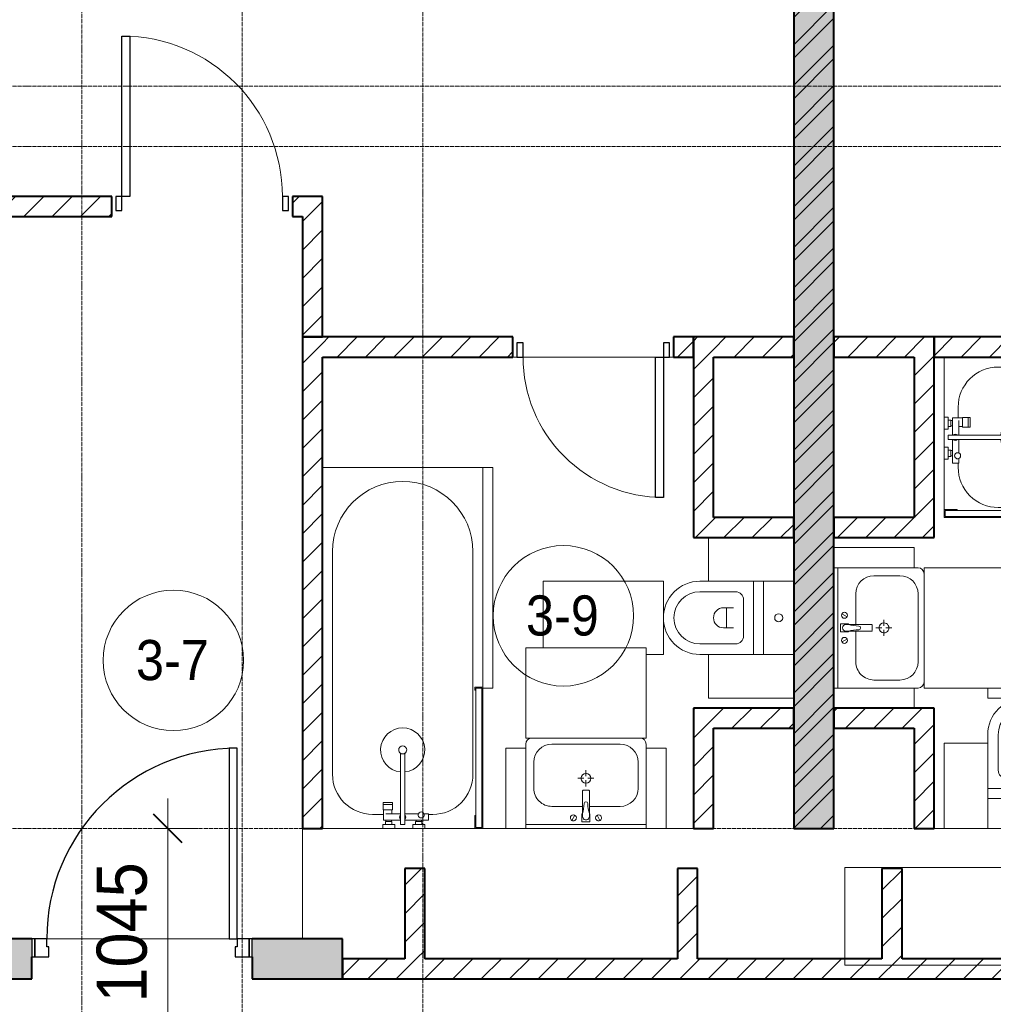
# Model space of a CAD drawing. Header units: millimetres. Extents: x 108703 to 201767, y 7718 to 232073.
# Tile 30 of 43: x 123940 to 128795, y 25423 to 30332. Entities that reach past the tile are written whole.
import ezdxf

# ---------------------------------------------------------------- set-up
doc = ezdxf.new("R2010")
doc.units = ezdxf.units.MM
doc.linetypes.add('ADSK_Линия сетки', pattern=[25, 20, -2.5, 0, -2.5])
doc.linetypes.add('Линия сетки', pattern=[25, 20, -2.5, 0, -2.5])
for name, color, linetype, lineweight in [('Двери', 7, 'Continuous', 18), ('Каркас_Импост', 7, 'Continuous', 30), ('Марки помещений', 7, 'Continuous', 20), ('Мебель', 7, 'Continuous', 18), ('Монтажный зазор', 7, 'Continuous', 30), ('Оси', 7, 'Continuous', 9), ('Панель', 7, 'Continuous', 30), ('Перекрытия', 7, 'Continuous', 18), ('Размеры', 7, 'Continuous', 9), ('Размеры-100', 7, 'Continuous', 9), ('Сантехнические приборы', 7, 'Continuous', 18), ('Стены разрез', 7, 'Continuous', 40)]:
    doc.layers.add(name, color=color, linetype=linetype, lineweight=lineweight)
doc.layers.add('Линии', color=7, linetype='Continuous', lineweight=9, true_color=0x00a600)
doc.styles.add('Arial', font='arial.ttf', dxfattribs={"width": 0.9, "height": 250})
doc.styles.add('Arial_3', font='arial.ttf', dxfattribs={"width": 0.9, "height": 200})
doc.dimstyles.new('Основной_2_5_мм', dxfattribs={"dimscale": 304.8, "dimtxt": 255.06485, "dimasz": 0.463911, "dimexe": 0.492126, "dimexo": 0.492126, "dimgap": 0.098425, "dimtad": 1, "dimdec": 0, "dimdsep": 46, "dimtxsty": 'Arial', "dimblk1": 'OBLIQUE', "dimblk2": 'OBLIQUE', "dimsah": 1, "dimcen": 0.09, "dimdle": 0.492126, "dimazin": 2, "dimtfac": 1, "dimtdec": 4, "dimtix": 1, "dimtmove": 0, "dimatfit": 3, "dimfxl": 1, "dimtvp": 1, "dimtolj": 1, "dimtzin": 0, "dimlwd": 20, "dimlwe": 20, "dimarcsym": 2})
pattern_1 = [(45, (0, 0), (-70.71068, 70.71068), [])]

# ---------------------------------------------------------------- blocks, each defined once
blk = doc.blocks.new('A_DOR_Door - Вн_3_Одинарная_900x2100-3069421-МКСС_К4_L25_84_600_')
at = {"layer": 'Двери', "color": 253, "lineweight": 30, "true_color": 0xaaaaaa}
for p, q in [((-400, 50), (-400, 850)), ((-400, 850), (-360, 850)), ((-400, 50), (-400, 850)), ((-360, 850), (-360, 50)), ((-430, 50), (-430, -20)), ((-400, 50), (-430, 50)), ((-360, 50), (-400, 50)), ((-400, -20), (-400, 50)), ((430, 50), (400, 50)), ((400, 50), (400, -20)), ((430, -20), (430, 50)), ((-430, -20), (-400, -20)), ((400, -20), (430, -20))]:
    blk.add_line(p, q, dxfattribs=at)
at = {"layer": 'Двери', "color": 254, "lineweight": 9, "true_color": 0xd4d4d4}
blk.add_arc((-400, 50), 800, 360, 90, dxfattribs=at)
blk = doc.blocks.new('MR_Ванна - Санузел с ванной_1800x800-2638737-МКСС_К4_L25_84_600_')
at = {"layer": 'Сантехнические приборы', "color": 253, "true_color": 0xaaaaaa}
for p, q in [((-900, 0), (-900, 800)), ((210, 800.1), (195, 800.1)), ((195, 800.1), (195, 760)), ((200, 765), (200, 795.1)), ((200, 795.1), (210, 795.1)), ((200, 795.1), (200, 765)), ((895, 795.1), (200, 795.1)), ((210, 795.1), (210, 800.1)), ((210, 800), (885, 800)), ((900, 800), (885, 800)), ((885, 800), (885, 795.1)), ((885, 795.1), (895, 795.1)), ((895, 795.1), (895, 765)), ((895, 765), (895, 795.1)), ((900, 760), (900, 800)), ((630, 750), (-480, 750)), ((195, 760), (210, 760)), ((210, 765), (200, 765)), ((200, 765), (895, 765)), ((210, 760), (210, 765)), ((895, 765), (835, 765)), ((835, 765), (835, 760)), ((835, 760), (900, 760)), ((900, 760), (900, 509.8)), ((830, 529.1), (830, 550)), ((826.3, 529.1), (858, 529.1)), ((826.3, 505.7), (826.3, 529.1)), ((858, 529.1), (858, 411.3)), ((858, 493.3), (866, 493.3)), ((858, 466.4), (858, 493.3)), ((866, 496), (880, 496)), ((866, 464), (866, 496)), ((866, 493.3), (866, 466.4)), ((880, 509.8), (900, 509.8)), ((880, 450), (880, 509.8)), ((880, 496), (880, 464)), ((900, 509.8), (900, 450)), ((826.3, 411.3), (826.3, 478.7)), ((866, 466.4), (858, 466.4)), ((880, 464), (866, 464)), ((900, 450), (880, 450)), ((900, 450), (900, 360)), ((524.9, 411.3), (880, 411.3)), ((880, 411.3), (880, 388.7)), ((880, 388.7), (524.9, 388.7)), ((770.9, 301.9), (770.9, 348.9)), ((770.9, 348.9), (780, 348.9)), ((780, 301.9), (780, 348.9)), ((780, 348.9), (807.5, 348.9)), ((780, 348.9), (780, 301.9)), ((807.5, 348.9), (807.5, 301.9)), ((807.5, 303.8), (807.5, 346.6)), ((807.5, 346.6), (826.3, 346.6)), ((826.3, 316.7), (826.3, 388.7)), ((858, 388.7), (858, 316.7)), ((858, 316.7), (858, 343.6)), ((858, 343.6), (866, 343.6)), ((866, 314), (866, 346)), ((866, 346), (880, 346)), ((866, 343.6), (866, 316.7)), ((880, 300.2), (880, 360)), ((880, 360), (900, 360)), ((880, 346), (880, 314)), ((900, 360), (900, 300.2)), ((780, 301.9), (770.9, 301.9)), ((807.5, 301.9), (780, 301.9)), ((858, 303.8), (807.5, 303.8)), ((830, 250), (830, 303.8)), ((858, 316.7), (858, 303.8)), ((866, 316.7), (858, 316.7)), ((880, 314), (866, 314)), ((900, 300.2), (880, 300.2)), ((900, 300.2), (900, 0)), ((-480, 50), (630, 50))]:
    blk.add_line(p, q, dxfattribs=at)
for centre, radius, start, end in [((-480, 400), 350, 90, 270), ((630, 550), 200, 360, 90), ((508.5, 400), 110, 5.916, 354.084), ((832.8, 492.2), 15, 90, 270), ((832.8, 492.2), 15, 244.0483, 115.9517), ((832.8, 492.2), 15, 270, 90), ((508.5, 400), 20, 90, 270), ((508.5, 400), 20, 270, 90), ((508.5, 400), 20, 325.4667, 34.5333), ((843.9, 400), 15.5, 47.0093, 132.9907), ((843.9, 400), 15.5, 227.0093, 312.9907), ((630, 250), 200, 270, 360)]:
    blk.add_arc(centre, radius, start, end, dxfattribs=at)
blk = doc.blocks.new('MR_Зона обслуживания - MR_Зона обслуживания-2638739-МКСС_К4_L25_84_600_')
at = {"layer": 'Мебель', "lineweight": 9}
for p, q in [((550, 50), (-550, 50)), ((-550, 50), (-550, 0)), ((550, 0.1), (550, 50)), ((-550, 0), (545.1, 0))]:
    blk.add_line(p, q, dxfattribs=at)
blk = doc.blocks.new('MR_Унитаз напольный - Санузел с ванной-2515844-МКСС_К4_L25_84_600_')
at = {"layer": 'Сантехнические приборы', "color": 253, "true_color": 0xaaaaaa}
for p, q in [((-182.5, 200), (-182.5, 50)), ((182.5, 50), (182.5, 200)), ((-182.5, 50), (182.5, 50)), ((182.5, 50), (-182.5, 50)), ((-182.5, 50), (-182.5, 0)), ((182.5, 0), (182.5, 50)), ((-182.5, 0), (182.5, 0)), ((182.5, 0), (-182.5, 0)), ((-182.5, 0), (-182.5, -267.5)), ((182.5, -267.5), (182.5, 0)), ((-130, -267.5), (-130, -90)), ((-90, -50), (90, -50)), ((130, -90), (130, -267.5)), ((-50, -150), (-50, -100)), ((-50, -135), (50, -135)), ((50, -100), (50, -150))]:
    blk.add_line(p, q, dxfattribs=at)
for centre, radius, start, end in [((0, 125), 20, 0, 180), ((0, 125), 20, 180, 0), ((-90, -90), 40, 90, 180), ((90, -90), 40, 360, 90), ((0, -150), 50, 180, 0), ((0, -267.5), 182.5, 180, 360), ((0, -267.5), 130, 180, 0)]:
    blk.add_arc(centre, radius, start, end, dxfattribs=at)
blk = doc.blocks.new('MR_Зона обслуживания - MR_Зона обслуживания-2638726-МКСС_К4_L25_84_600_')
at = {"layer": 'Мебель', "lineweight": 9}
for p, q in [((182.5, 0), (-182.5, 0)), ((-182.5, 0), (-182.5, -600)), ((182.5, -86), (182.5, 0)), ((-182.5, -600), (150, -600))]:
    blk.add_line(p, q, dxfattribs=at)
blk = doc.blocks.new('MR_Зона обслуживания - MR_Зона обслуживания-2638729-МКСС_К4_L25_84_600_')
at = {"layer": 'Мебель', "lineweight": 9}
for p, q in [((108.75, -425), (108.75, 0)), ((-108.75, -425), (108.75, -425))]:
    blk.add_line(p, q, dxfattribs=at)
blk = doc.blocks.new('MR_Зона обслуживания - MR_Зона обслуживания-V1-МКСС_К4_L25_84_600_')
at = {"layer": 'Мебель', "lineweight": 9}
blk.add_line((-108.75, -425), (108.75, -425), dxfattribs=at)
blk = doc.blocks.new('MR_Тумба-Умывальник с зеркалом - Тумба-умывальник_600-2515846-МКСС_К4_L25_84_600_')
at = {"layer": 'Сантехнические приборы', "color": 253, "true_color": 0xaaaaaa}
for p, q in [((300, 0), (-300, 0)), ((-300, -20), (300, -20)), ((-69.7, -39.8), (-55.6, -66.3)), ((20, -33.1), (-20, -33.1)), ((-20, -33.1), (-20, -73.1)), ((20, -73.1), (20, -33.1)), ((69.7, -39.8), (55.6, -66.3)), ((-20, -73.1), (-17, -73.1)), ((-17, -60), (-17, -73.1)), ((-17, -73.1), (-17, -187.9)), ((17, -73.1), (17, -60)), ((17, -187.9), (17, -73.1)), ((17, -73.1), (20, -73.1)), ((-17, -110), (-170, -110)), ((170, -110), (17, -110)), ((-14, -190.9), (14, -190.9)), ((-260, -200), (-260, -330)), ((0, -210), (0, -240)), ((260, -330), (260, -200)), ((-10, -250), (-40, -250)), ((0, -290), (0, -260)), ((40, -250), (10, -250)), ((-300, -400), (-300, -420)), ((-170, -420), (170, -420)), ((300, -420), (300, -400))]:
    blk.add_line(p, q, dxfattribs=at)
for centre, radius, start, end in [((-62.7, -53.1), 15, 360, 180), ((0, -60), 17, 360, 180), ((62.7, -53.1), 15, 360, 180), ((-62.7, -53.1), 15, 180, 360), ((-217.6, -129.9), 208.5, 1.5946, 15.8177), ((217.6, -129.9), 208.5, 164.1823, 178.4054), ((62.7, -53.1), 15, 180, 360), ((-170, -200), 90, 90, 180), ((0, -124.1), 9.19, 180, 360), ((170, -200), 90, 360, 90), ((-14, -187.9), 3, 180, 270), ((-14, -187.9), 3, 195, 255), ((14, -187.9), 3, 270, 0), ((14, -187.9), 3, 285, 345), ((0, -250), 25, 0, 180), ((0, -250), 25, 180, 0), ((-170, -330), 90, 180, 270), ((170, -330), 90, 270, 360), ((-270, -420), 30, 180, 270), ((270, -420), 30, 270, 360)]:
    blk.add_arc(centre, radius, start, end, dxfattribs=at)
blk = doc.blocks.new('MR_Зона обслуживания - MR_Зона обслуживания-2638731-МКСС_К4_L25_84_600_')
at = {"layer": 'Мебель', "lineweight": 9}
for p, q in [((300, 0), (-300, 0)), ((-300, 0), (-300, -450)), ((300, -450), (300, 0)), ((-300, -450), (300, -450))]:
    blk.add_line(p, q, dxfattribs=at)
blk = doc.blocks.new('MR_Зона обслуживания - MR_Зона обслуживания-2638732-МКСС_К4_L25_84_600_')
at = {"layer": 'Мебель', "lineweight": 9}
for p, q in [((50, 0), (-50, 0)), ((-50, 0), (-50, -400)), ((50, -400), (50, 0)), ((-50, -400), (50, -400))]:
    blk.add_line(p, q, dxfattribs=at)
blk = doc.blocks.new('MR_Унитаз напольный - Санузел с ванной-2638740-МКСС_К4_L25_84_600_')
at = {"layer": 'Сантехнические приборы', "color": 253, "true_color": 0xaaaaaa}
for p, q in [((-182.5, 0), (-182.5, 267.5)), ((-130, 267.5), (-130, 90)), ((130, 90), (130, 267.5)), ((182.5, 267.5), (182.5, 0)), ((-50, 150), (-50, 100)), ((50, 100), (50, 150)), ((-50, 135), (50, 135)), ((-90, 50), (90, 50)), ((182.5, 0), (-182.5, 0)), ((-182.5, -50), (-182.5, 0)), ((-182.5, 0), (182.5, 0)), ((182.5, 0), (182.5, -50)), ((-182.5, -50), (182.5, -50)), ((-182.5, -200), (-182.5, -50)), ((182.5, -50), (-182.5, -50)), ((182.5, -50), (182.5, -200)), ((182.5, -200), (-182.5, -200))]:
    blk.add_line(p, q, dxfattribs=at)
for centre, radius, start, end in [((0, 267.5), 182.5, 0, 180), ((0, 267.5), 130, 360, 180), ((0, 150), 50, 360, 180), ((-90, 90), 40, 180, 270), ((90, 90), 40, 270, 360), ((0, -125), 20, 360, 180), ((0, -125), 20, 180, 360)]:
    blk.add_arc(centre, radius, start, end, dxfattribs=at)
blk = doc.blocks.new('MR_Зона обслуживания - MR_Зона обслуживания-2638741-МКСС_К4_L25_84_600_')
at = {"layer": 'Мебель', "lineweight": 9}
for p, q in [((182.5, 600), (-50, 600)), ((182.5, 0), (182.5, 600)), ((-182.5, 50), (-182.5, 0)), ((-182.5, 0), (182.5, 0))]:
    blk.add_line(p, q, dxfattribs=at)
blk = doc.blocks.new('MR_Зона обслуживания - MR_Зона обслуживания-V2-МКСС_К4_L25_84_600_')
at = {"layer": 'Мебель', "lineweight": 9}
for p, q in [((108.75, 425), (-108.75, 425)), ((-108.75, 425), (-108.75, 0)), ((-108.75, 0), (108.75, 0))]:
    blk.add_line(p, q, dxfattribs=at)
blk = doc.blocks.new('MR_Тумба-Умывальник с зеркалом - Тумба-умывальник_600-2638743-МКСС_К4_L25_84_600_')
at = {"layer": 'Сантехнические приборы', "color": 253, "true_color": 0xaaaaaa}
for p, q in [((-300, 400), (-300, 420)), ((-170, 420), (170, 420)), ((300, 420), (300, 400)), ((-260, 200), (-260, 330)), ((260, 330), (260, 200)), ((-10, 250), (-40, 250)), ((0, 290), (0, 260)), ((40, 250), (10, 250)), ((0, 210), (0, 240)), ((-17, 73.1), (-17, 187.9)), ((-14, 190.9), (14, 190.9)), ((17, 187.9), (17, 73.1)), ((-17, 110), (-170, 110)), ((170, 110), (17, 110)), ((-69.7, 39.8), (-55.6, 66.3)), ((-20, 73.1), (-17, 73.1)), ((-20, 33.1), (-20, 73.1)), ((-17, 60), (-17, 73.1)), ((17, 73.1), (17, 60)), ((17, 73.1), (20, 73.1)), ((20, 73.1), (20, 33.1)), ((69.7, 39.8), (55.6, 66.3)), ((-300, 20), (300, 20)), ((20, 33.1), (-20, 33.1))]:
    blk.add_line(p, q, dxfattribs=at)
for centre, radius, start, end in [((-270, 420), 30, 90, 180), ((270, 420), 30, 0, 90), ((-170, 330), 90, 90, 180), ((170, 330), 90, 0, 90), ((0, 250), 25, 360, 180), ((0, 250), 25, 180, 360), ((-170, 200), 90, 180, 270), ((170, 200), 90, 270, 0), ((-14, 187.9), 3, 90, 180), ((-14, 187.9), 3, 105, 165), ((14, 187.9), 3, 0, 90), ((14, 187.9), 3, 15, 75), ((-217.6, 129.9), 208.5, 344.1823, 358.4054), ((0, 124.1), 9.19, 0, 180), ((217.6, 129.9), 208.5, 181.5946, 195.8177), ((-62.7, 53.1), 15, 0, 180), ((-62.7, 53.1), 15, 180, 0), ((0, 60), 17, 180, 0), ((62.7, 53.1), 15, 0, 180), ((62.7, 53.1), 15, 180, 0)]:
    blk.add_arc(centre, radius, start, end, dxfattribs=at)
blk = doc.blocks.new('MR_Зона обслуживания - MR_Зона обслуживания-2638746-МКСС_К4_L25_84_600_')
at = {"layer": 'Мебель', "lineweight": 9}
for p, q in [((300, 450), (-300, 450)), ((-300, 450), (-300, 0)), ((300, 0), (300, 450)), ((-300, 0), (300, 0))]:
    blk.add_line(p, q, dxfattribs=at)
blk = doc.blocks.new('MR_Зона обслуживания - MR_Зона обслуживания-2638747-МКСС_К4_L25_84_600_')
at = {"layer": 'Мебель', "lineweight": 9}
for p, q in [((50, 400), (-50, 400)), ((-50, 400), (-50, 0))]:
    blk.add_line(p, q, dxfattribs=at)
blk = doc.blocks.new('MR_Зона обслуживания - MR_Зона обслуживания-V3-МКСС_К4_L25_84_600_')
at = {"layer": 'Мебель', "lineweight": 9}
for p, q in [((50, 400), (-50, 400)), ((-50, 400), (-50, 0)), ((50, 0), (50, 400))]:
    blk.add_line(p, q, dxfattribs=at)
blk = doc.blocks.new('A_DOR_Door - Вн_3_Одинарная_800x2100-3069274-МКСС_К4_L25_84_600_')
at = {"layer": 'Двери', "color": 253, "lineweight": 30, "true_color": 0xaaaaaa}
for p, q in [((-350, 50), (-350, 750)), ((-350, 750), (-310, 750)), ((-350, 50), (-350, 750)), ((-310, 750), (-310, 50)), ((-380, 50), (-380, -20)), ((-350, 50), (-380, 50)), ((-310, 50), (-350, 50)), ((-350, -20), (-350, 50)), ((380, 50), (350, 50)), ((350, 50), (350, -20)), ((380, -20), (380, 50)), ((-380, -20), (-350, -20)), ((350, -20), (380, -20))]:
    blk.add_line(p, q, dxfattribs=at)
at = {"layer": 'Двери', "color": 254, "lineweight": 9, "true_color": 0xd4d4d4}
blk.add_arc((-350, 50), 700, 360, 90, dxfattribs=at)
blk = doc.blocks.new('MR_Ванна - Санузел с ванной_1800x800-V24-МКСС_К4_L25_84_600_')
at = {"layer": 'Сантехнические приборы', "color": 253, "true_color": 0xaaaaaa}
for p, q in [((210, 800.1), (195, 800.1)), ((195, 800.1), (195, 760)), ((200, 765), (200, 795.1)), ((200, 795.1), (210, 795.1)), ((200, 795.1), (200, 765)), ((895, 795.1), (200, 795.1)), ((210, 795.1), (210, 800.1)), ((210, 800), (885, 800)), ((900, 800), (885, 800)), ((885, 800), (885, 795.1)), ((885, 795.1), (895, 795.1)), ((895, 795.1), (895, 765)), ((895, 765), (895, 795.1)), ((900, 760), (900, 800)), ((630, 750), (-480, 750)), ((195, 760), (210, 760)), ((210, 765), (200, 765)), ((200, 765), (895, 765)), ((210, 760), (210, 765)), ((895, 765), (835, 765)), ((835, 765), (835, 760)), ((835, 760), (900, 760)), ((900, 760), (900, 509.8)), ((830, 529.1), (830, 550)), ((826.3, 529.1), (858, 529.1)), ((826.3, 505.7), (826.3, 529.1)), ((858, 529.1), (858, 411.3)), ((858, 493.3), (866, 493.3)), ((858, 466.4), (858, 493.3)), ((866, 496), (880, 496)), ((866, 464), (866, 496)), ((866, 493.3), (866, 466.4)), ((880, 509.8), (900, 509.8)), ((880, 450), (880, 509.8)), ((880, 496), (880, 464)), ((900, 509.8), (900, 450)), ((826.3, 411.3), (826.3, 478.7)), ((866, 466.4), (858, 466.4)), ((880, 464), (866, 464)), ((900, 450), (880, 450)), ((900, 450), (900, 360)), ((524.9, 411.3), (880, 411.3)), ((880, 411.3), (880, 388.7)), ((880, 388.7), (524.9, 388.7)), ((770.9, 301.9), (770.9, 348.9)), ((770.9, 348.9), (780, 348.9)), ((780, 301.9), (780, 348.9)), ((780, 348.9), (807.5, 348.9)), ((780, 348.9), (780, 301.9)), ((807.5, 348.9), (807.5, 301.9)), ((807.5, 303.8), (807.5, 346.6)), ((807.5, 346.6), (826.3, 346.6)), ((826.3, 316.7), (826.3, 388.7)), ((858, 388.7), (858, 316.7)), ((858, 316.7), (858, 343.6)), ((858, 343.6), (866, 343.6)), ((866, 314), (866, 346)), ((866, 346), (880, 346)), ((866, 343.6), (866, 316.7)), ((880, 300.2), (880, 360)), ((880, 360), (900, 360)), ((880, 346), (880, 314)), ((900, 360), (900, 300.2)), ((780, 301.9), (770.9, 301.9)), ((807.5, 301.9), (780, 301.9)), ((858, 303.8), (807.5, 303.8)), ((830, 250), (830, 303.8)), ((858, 316.7), (858, 303.8)), ((866, 316.7), (858, 316.7)), ((880, 314), (866, 314)), ((900, 300.2), (880, 300.2)), ((900, 300.2), (900, 0)), ((-480, 50), (630, 50))]:
    blk.add_line(p, q, dxfattribs=at)
for centre, radius, start, end in [((-480, 400), 350, 90, 270), ((630, 550), 200, 360, 90), ((508.5, 400), 110, 5.916, 354.084), ((832.8, 492.2), 15, 90, 270), ((832.8, 492.2), 15, 244.0483, 115.9517), ((832.8, 492.2), 15, 270, 90), ((508.5, 400), 20, 90, 270), ((508.5, 400), 20, 270, 90), ((508.5, 400), 20, 325.4667, 34.5333), ((843.9, 400), 15.5, 47.0093, 132.9907), ((843.9, 400), 15.5, 227.0093, 312.9907), ((630, 250), 200, 270, 360)]:
    blk.add_arc(centre, radius, start, end, dxfattribs=at)
blk = doc.blocks.new('101_Дверь_Однопольная - _НЧ_Мет_900х2100_Квартира_Л-3835037-МКСС_К4_L25_84_600_')
at = {"layer": 'Каркас_Импост', "color": 253, "true_color": 0xaaaaaa}
for p, q in [((-475, 100), (-535, 100)), ((-535, 100), (-535, 10)), ((-475, 60), (-475, 100)), ((535, 100), (475, 100)), ((475, 100), (475, 60)), ((535, 10), (535, 100)), ((-465, 60), (-475, 60)), ((-465, 10), (-465, 60)), ((475, 60), (465, 60)), ((465, 60), (465, 10)), ((-535, 10), (-465, 10)), ((465, 10), (535, 10))]:
    blk.add_line(p, q, dxfattribs=at)
at = {"layer": 'Монтажный зазор', "color": 253, "true_color": 0xaaaaaa}
for p, q in [((-535, 100), (-550, 100)), ((-550, 100), (-550, 10)), ((-535, 10), (-535, 100)), ((550, 100), (535, 100)), ((535, 100), (535, 10)), ((550, 10), (550, 100)), ((-550, 10), (-535, 10)), ((535, 10), (550, 10))]:
    blk.add_line(p, q, dxfattribs=at)
at = {"layer": 'Панель', "color": 253, "true_color": 0xaaaaaa}
for p, q in [((475, 1050), (435, 1050)), ((435, 1050), (435, 100)), ((475, 100), (475, 1050)), ((435, 100), (475, 100))]:
    blk.add_line(p, q, dxfattribs=at)
blk.add_arc((475, 100), 950, 90, 180, dxfattribs=at)
blk = doc.blocks.new('135_SLK_K4_AR_rvt-1-МКСС_К4_L25_84_600_')
at = {"layer": 'Стены разрез', "lineweight": 9, "true_color": 0xaaaaaa}
h = blk.add_hatch(dxfattribs=at)
h.set_pattern_fill('FP_1', color=253, style=0, pattern_type=2)
h.set_pattern_definition([(50, (0, 0), (218.62117, -19.1268), [22.86, -251.46]), (355, (0, 0), (-42.29187, 229.2684), [18.288, -201.168]), (100.451, (18.22, -1.6), (176.33107, 210.13963), [19.428, -213.708]), (46.184, (0, 60.96), (325.29495, -50.45164), [34.29, -377.19]), (96.636, (27.1, 56.76), (284.883, 296.91266), [29.142, -320.562]), (351.184, (0, 60.96), (284.8858, 296.9107), [27.432, -301.752]), (21, (30.48, 45.72), (181.93753, -122.71832), [22.86, -251.46]), (326, (30.48, 45.72), (74.16223, 221.0262), [18.288, -201.168]), (71.451, (45.64, 35.5), (256.10035, 98.30526), [19.428, -213.708]), (37.5, (0, 0), (3.70639, 101.465895), [3.353, -195.377, 3.353, -200.863, -201.93]), (37.5, (0, 0), (3.70639, 101.465895), [-402.946, 3.353, -198.577]), (7.5, (0, 0), (80.18358, 120.21653), [3.353, -113.081, 3.353, -190.805, -76.962]), (7.5, (0, 0), (80.18358, 120.21653), [-310.591, 3.353, -73.609]), (327.5, (-67.97, 0), (162.708646, -6.87497), [3.353, -72.847, 3.353, -234.391, -315.468]), (327.5, (-67.97, 0), (162.708646, -6.87497), [-313.944, 3.353, -312.115]), (317.5, (-98.45, 0), (177.75468, 30.51183), [3.353, -95.707, 3.353, -154.534, -224.028]), (317.5, (-98.45, 0), (177.75468, 30.51183), [-256.946, 3.353, -220.675])])
h.paths.add_polyline_path([(127800, 26300), (128000, 26300), (128000, 32900), (127800, 32900), (127800, 26543.7)])
h = blk.add_hatch(dxfattribs=at)
h.set_pattern_fill('FP_2', color=253, style=0, pattern_type=2)
h.set_pattern_definition([(45, (0, 0), (-101.02788, 101.02788), []), (45, (67.35, 0), (-101.02788, 101.02788), [])])
h.paths.add_polyline_path([(127800, 26300), (128000, 26300), (128000, 32900), (127800, 32900), (127800, 26543.7)])
h = blk.add_hatch(dxfattribs=at)
h.set_pattern_fill('FP_3', color=253, style=0, pattern_type=2)
h.set_pattern_definition(pattern_1)
h.paths.add_polyline_path([(125350, 29350), (125350, 29450), (125300, 29450), (125300, 29350)])
h.paths.add_polyline_path([(124400, 29350), (124400, 29450), (121575, 29450), (121575, 29350)])
h.paths.add_polyline_path([(120675, 29350), (120675, 29450), (118650, 29450), (118650, 29350)])
h = blk.add_hatch(dxfattribs=at)
h.set_pattern_fill('FP_3', color=253, style=0, pattern_type=2)
h.set_pattern_definition(pattern_1)
h.paths.add_polyline_path([(125450, 28750), (125450, 29450), (125350, 29450), (125350, 28750), (125430.5, 28750)])
h = blk.add_hatch(dxfattribs=at)
h.set_pattern_fill('FP_3', color=253, style=0, pattern_type=2)
h.set_pattern_definition(pattern_1)
h.paths.add_polyline_path([(125450, 26300), (125450, 28750), (125350, 28750), (125350, 26300), (125430.5, 26300)])
h = blk.add_hatch(dxfattribs=at)
h.set_pattern_fill('FP_3', color=253, style=0, pattern_type=2)
h.set_pattern_definition(pattern_1)
h.paths.add_polyline_path([(126400, 28650), (126400, 28750), (125450, 28750), (125450, 28650), (126215.8, 28650)])
h.paths.add_polyline_path([(127300, 28650), (127300, 28750), (127200, 28750), (127200, 28650)])
h = blk.add_hatch(dxfattribs=at)
h.set_pattern_fill('FP_3', color=253, style=0, pattern_type=2)
h.set_pattern_definition(pattern_1)
h.paths.add_polyline_path([(127400, 27850), (127400, 28750), (127300, 28750), (127300, 27850)])
h = blk.add_hatch(dxfattribs=at)
h.set_pattern_fill('FP_3', color=253, style=0, pattern_type=2)
h.set_pattern_definition(pattern_1)
h.paths.add_polyline_path([(127800, 28650), (127800, 28750), (127400, 28750), (127400, 28650), (127786.6, 28650)])
h = blk.add_hatch(dxfattribs=at)
h.set_pattern_fill('FP_3', color=253, style=0, pattern_type=2)
h.set_pattern_definition(pattern_1)
h.paths.add_polyline_path([(128400, 28650), (128500, 28650), (128500, 28750), (128000, 28750), (128000, 28650)])
h = blk.add_hatch(dxfattribs=at)
h.set_pattern_fill('FP_3', color=253, style=0, pattern_type=2)
h.set_pattern_definition(pattern_1)
h.paths.add_polyline_path([(130350, 28650), (130350, 28750), (128500, 28750), (128500, 28650), (130142.7, 28650)])
h = blk.add_hatch(dxfattribs=at)
h.set_pattern_fill('FP_3', color=253, style=0, pattern_type=2)
h.set_pattern_definition(pattern_1)
h.paths.add_polyline_path([(128500, 27750), (128500, 28650), (128400, 28650), (128400, 27750)])
h = blk.add_hatch(dxfattribs=at)
h.set_pattern_fill('FP_3', color=253, style=0, pattern_type=2)
h.set_pattern_definition(pattern_1)
h.paths.add_polyline_path([(127799.8, 27750), (127799.8, 27850), (127300, 27850), (127300, 27750), (127786.6, 27750)])
h = blk.add_hatch(dxfattribs=at)
h.set_pattern_fill('FP_3', color=253, style=0, pattern_type=2)
h.set_pattern_definition(pattern_1)
h.paths.add_polyline_path([(128400, 27750), (128400, 27850), (128000, 27850), (128000, 27750)])
h = blk.add_hatch(dxfattribs=at)
h.set_pattern_fill('FP_3', color=253, style=0, pattern_type=2)
h.set_pattern_definition(pattern_1)
h.paths.add_polyline_path([(127800, 26800), (127800, 26900), (127300, 26900), (127300, 26800), (127786.6, 26800)])
h = blk.add_hatch(dxfattribs=at)
h.set_pattern_fill('FP_3', color=253, style=0, pattern_type=2)
h.set_pattern_definition(pattern_1)
h.paths.add_polyline_path([(128500, 26800), (128500, 26900), (128000, 26900), (128000, 26800), (128400, 26800)])
h = blk.add_hatch(dxfattribs=at)
h.set_pattern_fill('FP_3', color=253, style=0, pattern_type=2)
h.set_pattern_definition(pattern_1)
h.paths.add_polyline_path([(127300, 26300), (127400, 26300), (127400, 26800), (127300, 26800), (127300, 26543.7)])
h = blk.add_hatch(dxfattribs=at)
h.set_pattern_fill('FP_3', color=253, style=0, pattern_type=2)
h.set_pattern_definition(pattern_1)
h.paths.add_polyline_path([(128500, 26300), (128500, 26800), (128400, 26800), (128400, 26300)])
h = blk.add_hatch(dxfattribs=at)
h.set_pattern_fill('FP_3', color=253, style=0, pattern_type=2)
h.set_pattern_definition(pattern_1)
h.paths.add_polyline_path([(125960, 25650), (125960, 26100), (125860, 26100), (125860, 25650)])
h = blk.add_hatch(dxfattribs=at)
h.set_pattern_fill('FP_3', color=253, style=0, pattern_type=2)
h.set_pattern_definition(pattern_1)
h.paths.add_polyline_path([(127320, 25650), (127320, 26100), (127220, 26100), (127220, 25650)])
h = blk.add_hatch(dxfattribs=at)
h.set_pattern_fill('FP_3', color=253, style=0, pattern_type=2)
h.set_pattern_definition(pattern_1)
h.paths.add_polyline_path([(128340, 25650), (128340, 26100), (128240, 26100), (128240, 25650)])
at = {"layer": 'Стены разрез', "lineweight": 18, "true_color": 0xcbcbcb}
h = blk.add_hatch(color=9, dxfattribs=at)
h.paths.add_polyline_path([(125430.5, 25550), (125550, 25550), (125550, 25750), (125100, 25750), (125100, 25550)])
h.paths.add_polyline_path([(123550, 25550), (124000, 25550), (124000, 25750), (123550, 25750), (123550, 25660)])
at = {"layer": 'Стены разрез', "lineweight": 9, "true_color": 0xaaaaaa}
h = blk.add_hatch(dxfattribs=at)
h.set_pattern_fill('FP_3', color=253, style=0, pattern_type=2)
h.set_pattern_definition(pattern_1)
h.paths.add_polyline_path([(130750, 25550), (130750, 25650), (129880, 25650), (129880, 25550), (130142.7, 25550)])
h.paths.add_polyline_path([(129780, 25550), (129780, 25650), (125550, 25650), (125550, 25550), (129357.3, 25550)])
at = {"layer": 'Перекрытия', "color": 253, "true_color": 0xaaaaaa}
for p, q in [((126420, 28650), (126400, 28650)), ((126400, 28650), (126420, 28650)), ((127110, 28650), (126450, 28650)), ((126450, 28650), (127110, 28650)), ((127200, 28650), (127180, 28650)), ((127180, 28650), (127200, 28650)), ((125350, 25750), (125350, 26300)), ((125450, 26300), (125750.2, 26300)), ((125810, 26300), (125900, 26300)), ((125959.8, 26300), (126210, 26300)), ((126250, 26300), (126364, 26300)), ((126464, 26300), (127064, 26300)), ((127164, 26300), (127300, 26300)), ((128500, 26300), (128550, 26300)), ((124075, 25750), (124985, 25750)), ((124985, 25750), (124075, 25750)), ((125099.8, 25550), (125099.8, 25660))]:
    blk.add_line(p, q, dxfattribs=at)
at = {"layer": 'Стены разрез', "color": 253, "true_color": 0xaaaaaa}
for p, q in [((127800, 32900), (127800, 26300)), ((128000, 26300), (128000, 32900)), ((124400, 29450), (122550, 29450)), ((124400, 29350), (124400, 29450)), ((125350, 29450), (125300, 29450)), ((125300, 29450), (125300, 29350)), ((125450, 29450), (125350, 29450)), ((125450, 28750), (125450, 29450)), ((121575, 29350), (124400, 29350)), ((125300, 29350), (125350, 29350)), ((125350, 29350), (125350, 28750)), ((125450, 28750), (125350, 28750)), ((125350, 28750), (125350, 26300)), ((125350, 28750), (125450, 28750)), ((126400, 28750), (125450, 28750)), ((126400, 28650), (126400, 28750)), ((127300, 28750), (127200, 28750)), ((127200, 28750), (127200, 28650)), ((127300, 28650), (127300, 28750)), ((127400, 28750), (127300, 28750)), ((127300, 28750), (127300, 27850)), ((127800, 28750), (127400, 28750)), ((127800, 28650), (127800, 28750)), ((128500, 28750), (128000, 28750)), ((128000, 28750), (128000, 28650)), ((128500, 28650), (128500, 28750)), ((130350, 28750), (128500, 28750)), ((128500, 28750), (128500, 28650)), ((125450, 26300), (125450, 28650)), ((125450, 28650), (126400, 28650)), ((127200, 28650), (127300, 28650)), ((127400, 27850), (127400, 28650)), ((127400, 28650), (127800, 28650)), ((128000, 28650), (128400, 28650)), ((128400, 28650), (128400, 27850)), ((128500, 27750), (128500, 28650)), ((128500, 28650), (130350, 28650)), ((127300, 27850), (127300, 27750)), ((127799.8, 27850), (127400, 27850)), ((127799.8, 27750), (127799.8, 27850)), ((128400, 27850), (128000, 27850)), ((128000, 27850), (128000, 27750)), ((127300, 27750), (127799.8, 27750)), ((128000, 27750), (128400, 27750)), ((128400, 27750), (128500, 27750)), ((127800, 26900), (127300, 26900)), ((127300, 26900), (127300, 26800)), ((127800, 26800), (127800, 26900)), ((128500, 26900), (128000, 26900)), ((128000, 26900), (128000, 26800)), ((128500, 26800), (128500, 26900)), ((127300, 26800), (127300, 26300)), ((127400, 26800), (127800, 26800)), ((127400, 26300), (127400, 26800)), ((128000, 26800), (128400, 26800)), ((128400, 26800), (128400, 26300)), ((128500, 26300), (128500, 26800)), ((125350, 26300), (125450, 26300)), ((127300, 26300), (127400, 26300)), ((127800, 26300), (128000, 26300)), ((128400, 26300), (128500, 26300)), ((125960, 26100), (125860, 26100)), ((125860, 26100), (125860, 25650)), ((125960, 25650), (125960, 26100)), ((127320, 26100), (127220, 26100)), ((127220, 26100), (127220, 25650)), ((127320, 25650), (127320, 26100)), ((128340, 26100), (128240, 26100)), ((128240, 26100), (128240, 25650)), ((128340, 25650), (128340, 26100)), ((124000, 25750), (123550, 25750)), ((125550, 25750), (125100, 25750)), ((125550, 25550), (125550, 25750)), ((124000, 25550), (124000, 25660)), ((125100, 25660), (125100, 25550)), ((125860, 25650), (125550, 25650)), ((125550, 25650), (125550, 25550)), ((127220, 25650), (125960, 25650)), ((128240, 25650), (127320, 25650)), ((129510, 25650), (128340, 25650)), ((123550, 25550), (124000, 25550)), ((125100, 25550), (125550, 25550)), ((125550, 25550), (129780, 25550))]:
    blk.add_line(p, q, dxfattribs=at)
at = {"layer": 'Двери', "color": 253, "lineweight": 18, "true_color": 0xaaaaaa}
for name, p in [('A_DOR_Door - Вн_3_Одинарная_900x2100-3069421-МКСС_К4_L25_84_600_', (124850, 29400)), ('101_Дверь_Однопольная - _НЧ_Мет_900х2100_Квартира_Л-3835037-МКСС_К4_L25_84_600_', (124550, 25650))]:
    blk.add_blockref(name, p, dxfattribs=at)
at = {"layer": 'Двери', "color": 253, "lineweight": 18, "true_color": 0xaaaaaa, "rotation": 180}
blk.add_blockref('A_DOR_Door - Вн_3_Одинарная_800x2100-3069274-МКСС_К4_L25_84_600_', (126800, 28700), dxfattribs=at)
at = {"layer": 'Мебель', "color": 253, "lineweight": 18, "true_color": 0xaaaaaa}
for name, p, rotation in [('MR_Зона обслуживания - MR_Зона обслуживания-2638739-МКСС_К4_L25_84_600_', (126250, 27550), 270.0000000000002), ('MR_Зона обслуживания - MR_Зона обслуживания-V1-МКСС_К4_L25_84_600_', (127800, 27641.2), 270), ('MR_Зона обслуживания - MR_Зона обслуживания-V3-МКСС_К4_L25_84_600_', (128000, 27650), 270.0000000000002), ('MR_Зона обслуживания - MR_Зона обслуживания-2638746-МКСС_К4_L25_84_600_', (128450, 27300), 270.0000000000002), ('MR_Зона обслуживания - MR_Зона обслуживания-2638726-МКСС_К4_L25_84_600_', (127150, 27350), 270), ('MR_Зона обслуживания - MR_Зона обслуживания-2638731-МКСС_К4_L25_84_600_', (126764, 26750), 180), ('MR_Зона обслуживания - MR_Зона обслуживания-2638729-МКСС_К4_L25_84_600_', (127800, 27058.7), 270), ('MR_Зона обслуживания - MR_Зона обслуживания-2638747-МКСС_К4_L25_84_600_', (128000, 26950), 270.0000000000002), ('MR_Зона обслуживания - MR_Зона обслуживания-2638732-МКСС_К4_L25_84_600_', (126414, 26300), 180), ('MR_Зона обслуживания - MR_Зона обслуживания-2638732-МКСС_К4_L25_84_600_', (127114, 26300), 180)]:
    blk.add_blockref(name, p, dxfattribs=dict(at, rotation=rotation))
for name, p in [('MR_Зона обслуживания - MR_Зона обслуживания-2638741-МКСС_К4_L25_84_600_', (128950, 26950)), ('MR_Зона обслуживания - MR_Зона обслуживания-V2-МКСС_К4_L25_84_600_', (128658.8, 26300))]:
    blk.add_blockref(name, p, dxfattribs=at)
at = {"layer": 'Сантехнические приборы', "color": 253, "lineweight": 18, "true_color": 0xaaaaaa}
for name, p, rotation in [('MR_Ванна - Санузел с ванной_1800x800-V24-МКСС_К4_L25_84_600_', (129450, 28650), 180), ('MR_Ванна - Санузел с ванной_1800x800-2638737-МКСС_К4_L25_84_600_', (125450, 27200), 270.0000000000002), ('MR_Тумба-Умывальник с зеркалом - Тумба-умывальник_600-2638743-МКСС_К4_L25_84_600_', (128000, 27300), 270.0000000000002), ('MR_Унитаз напольный - Санузел с ванной-2515844-МКСС_К4_L25_84_600_', (127600, 27350), 270), ('MR_Тумба-Умывальник с зеркалом - Тумба-умывальник_600-2515846-МКСС_К4_L25_84_600_', (126764, 26300), 180)]:
    blk.add_blockref(name, p, dxfattribs=dict(at, rotation=rotation))
blk.add_blockref('MR_Унитаз напольный - Санузел с ванной-2638740-МКСС_К4_L25_84_600_', (128950, 26500), dxfattribs=at)
blk = doc.blocks.new('050_Марка_Помещение - Номер-620969-МКСС_К4_L25_84_600_')
at = {"layer": 'Марки помещений'}
blk.add_circle((0, 0), 3.5, dxfattribs=at)
blk = doc.blocks.new('DIMBLOCK19-МКСС_К4_L25_84_600_')
at = {"layer": 'Размеры-100', "lineweight": 20, "transparency": 16777216}
for p, q in [((124678.3, 26450), (124678.3, 25105)), ((124678.3, 26300), (124628.3, 26300)), ((124678.3, 26300), (124828.3, 26300)), ((124678.3, 25255), (124528.3, 25255)), ((124678.3, 25255), (126371.3, 25255))]:
    blk.add_line(p, q, dxfattribs=at)
at = {"layer": 'Размеры-100', "lineweight": 40, "transparency": 16777216}
for p, q in [((124678.3, 26300), (124607.6, 26370.7)), ((124678.3, 26300), (124749, 26229.3)), ((124678.3, 25255), (124607.6, 25325.7)), ((124678.3, 25255), (124749, 25184.3))]:
    blk.add_line(p, q, dxfattribs=at)
at = {"layer": 'Размеры-100', "color": 0, "lineweight": 20, "transparency": 16777216, "insert": (124323.7, 25432.2), "char_height": 250, "width": 828.765, "attachment_point": 1, "rotation": 90, "line_spacing_factor": 0.941778, "style": 'Arial'}
blk.add_mtext('1045', dxfattribs=at)
blk = doc.blocks.new('_Oblique')
at = {"color": 0, "linetype": 'ByBlock', "lineweight": -2}
blk.add_line((-0.5, -0.5), (0.5, 0.5), dxfattribs=at)

msp = doc.modelspace()

# ---------------------------------------------------------------- linework, layer by layer
at = {"layer": 'Линии', "color": 0, "lineweight": 18}
for p, q in [((128054.2, 26104.6), (130834.2, 26104.6)), ((128054.2, 25618.3), (128054.2, 26104.6)), ((130834.2, 25618.3), (128054.2, 25618.3))]:
    msp.add_line(p, q, dxfattribs=at)
at = {"layer": 'Оси', "linetype": 'Линия сетки'}
for p, q in [((124250, 13295.7), (124250, 33100)), ((125050, 12025.7), (125050, 33100)), ((125950, 12025.7), (125950, 33100))]:
    msp.add_line(p, q, dxfattribs=at)
at = {"layer": 'Оси', "linetype": 'ADSK_Линия сетки'}
for p, q in [((136800, 30000), (110791, 30000)), ((136800, 29700), (109521, 29700)), ((136800, 26300), (109521, 26300))]:
    msp.add_line(p, q, dxfattribs=at)

# ---------------------------------------------------------------- block references
at = {"lineweight": 5}
msp.add_blockref('135_SLK_K4_AR_rvt-1-МКСС_К4_L25_84_600_', (0, 0), dxfattribs=at)
at = {"layer": 'Марки помещений', "xscale": 99.99999999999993, "yscale": 99.99999999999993, "zscale": 99.99999999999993}
for p in [(126651.4, 27360), (124706.3, 27137.8)]:
    msp.add_blockref('050_Марка_Помещение - Номер-620969-МКСС_К4_L25_84_600_', p, dxfattribs=at)

# ---------------------------------------------------------------- texts
at = {"layer": 'Марки помещений', "lineweight": 9, "char_height": 200, "width": 447.342, "attachment_point": 1, "style": 'Arial_3'}
for s, insert in [('3-9', (126464.9, 27461.8)), ('3-7', (124519.8, 27239.5))]:
    msp.add_mtext(s, dxfattribs=dict(at, insert=insert))

# ---------------------------------------------------------------- dimensions: what is measured, and where the dimension line sits
at = {"layer": 'Размеры', "lineweight": 20}
dim = msp.add_linear_dim(base=(124678.3, 25255), p1=(124778.3, 26300), p2=(126521.3, 25255), angle=90, dimstyle='Основной_2_5_мм', override={"dimpost": '<>', "dimfxl": 2032.281335}, dxfattribs=at)
dim.commit()
dim.dimension.update_dxf_attribs({"geometry": 'DIMBLOCK19-МКСС_К4_L25_84_600_', "text_midpoint": (124520.6, 25777.5)})

doc.saveas('drawing.dxf')
